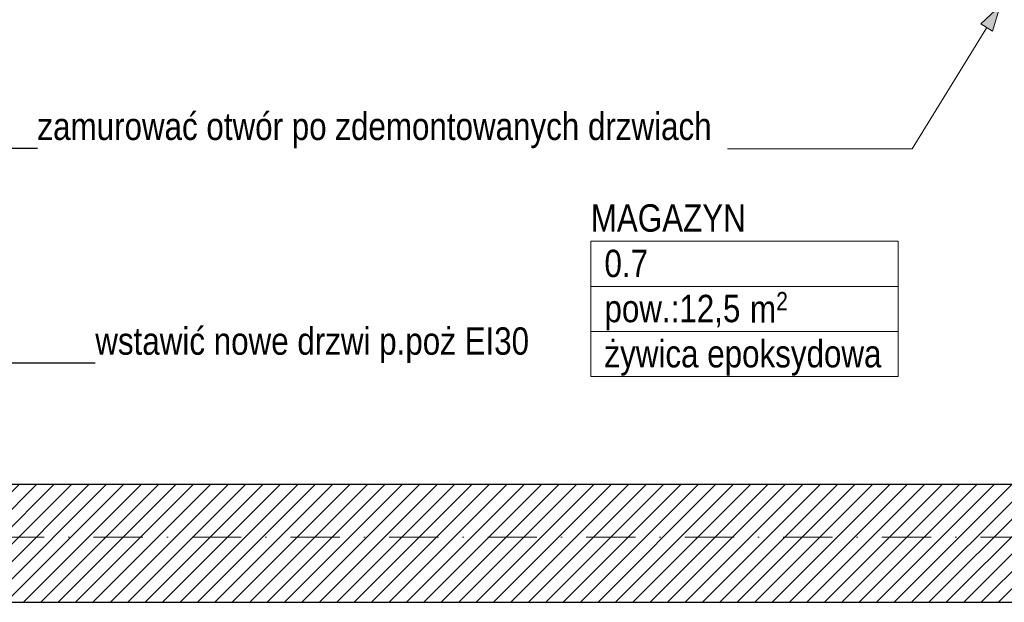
# Model space of a CAD drawing. Header units: millimetres. Extents: x 172139 to 266886, y 95607 to 138225.
# Tile 62 of 71: x 210768 to 214367, y 112968 to 115096. Entities that reach past the tile are written whole.
import ezdxf
from ezdxf.enums import TextEntityAlignment as Align

# ---------------------------------------------------------------- set-up
doc = ezdxf.new("R2010")
doc.units = ezdxf.units.MM
doc.header["$MEASUREMENT"] = 0
doc.linetypes.add('Kropki i Kreski', pattern=[360, 180, -90, 0, -90])
doc.linetypes.add('Wipeout_Contour', pattern=[1000, 0, -1000])
for name, color, linetype in [('Konstrukcja - Siatki mod', 7, 'Continuous'), ('KR_INW', 7, 'Continuous'), ('NAPIS_SODON', 7, 'Continuous'), ('PRZEBUDOWA_POSTAWIENIA_OPISY', 7, 'Continuous'), ('STREFA_NOWE_POM', 7, 'Continuous')]:
    doc.layers.add(name, color=color, linetype=linetype)
doc.layers.add('Konstrukcja - Siatki mod_Nr_pióra__48', color=7, linetype='Continuous', lineweight=15, true_color=0xa80f02)
for name, color, linetype, lineweight in [('KR_INW_Nr_pióra__101', 252, 'Continuous', 5), ('KR_INW_Nr_pióra__27', 7, 'Continuous', 25), ('Metryczki pomieszczeń ArchiCADa_Nr_pióra__1', 7, 'Continuous', 13), ('NAPIS_SODON_Nr_pióra__121', 255, 'Continuous', 0), ('PRZEBUDOWA_POSTAWIENIA_OPISY_Nr_pióra__1', 7, 'Continuous', 13), ('STREFA_NOWE_POM_Nr_pióra__121', 255, 'Continuous', 0)]:
    doc.layers.add(name, color=color, linetype=linetype, lineweight=lineweight)
doc.styles.add('GENERATED_STYLE_1', font='ARIALN.TTF')
doc.styles.add('GENERATED_STYLE_2', font='ARIALN.TTF')
doc.dimstyles.new('GENERATED_STYLE__4', dxfattribs={"dimtxt": 0.18, "dimasz": 91.2, "dimexe": 0.18, "dimexo": 0.0625, "dimgap": 0.09, "dimtad": 0, "dimtih": 1, "dimtoh": 1, "dimdec": 4, "dimzin": 0, "dimdsep": 46, "dimcen": 0.09, "dimadec": 0, "dimazin": 0, "dimtfac": 1, "dimtdec": 4, "dimtmove": 0, "dimatfit": 3, "dimldrblk": 'ARROWHEAD_5', "dimfxl": 0, "dimtolj": 1, "dimtzin": 0, "dimarcsym": 0})

# ---------------------------------------------------------------- blocks, each defined once
blk = doc.blocks.new('MAGAZYN_0.7_7', base_point=(213417, 114121.7))
at = {"layer": 'Metryczki pomieszczeń ArchiCADa_Nr_pióra__1', "linetype": 'Continuous'}
for p, q in [((212855.4, 114286.5), (213978.5, 114286.5)), ((212855.4, 114121.7), (212855.4, 114286.5)), ((213978.5, 114286.5), (213978.5, 114121.7)), ((213978.5, 114121.7), (212855.4, 114121.7)), ((212855.4, 114121.7), (213978.5, 114121.7)), ((212855.4, 113957), (212855.4, 114121.7)), ((213978.5, 114121.7), (213978.5, 113957)), ((213978.5, 113957), (212855.4, 113957)), ((212855.4, 113957), (213978.5, 113957)), ((212855.4, 113792.3), (212855.4, 113957)), ((213978.5, 113957), (213978.5, 113792.3)), ((213978.5, 113792.3), (212855.4, 113792.3))]:
    blk.add_line(p, q, dxfattribs=at)
at = {"layer": 'Metryczki pomieszczeń ArchiCADa_Nr_pióra__1'}
for tag, height, style, p in [('ROOM_NAME', 100, 'GENERATED_STYLE_2', (212855.4, 114421.6)), ('ROOM_NUMBER', 100, 'GENERATED_STYLE_1', (212905.4, 114255.6)), ('DUMMY_386', 66.7, 'GENERATED_STYLE_1', (213533.2, 114101.2)), ('ROOM_AREA', 100, 'GENERATED_STYLE_1', (212905.4, 114090.9)), ('DUMMY_385', 100, 'GENERATED_STYLE_1', (213405.2, 114089.4)), ('basec', 100, 'GENERATED_STYLE_1', (212905.4, 113925.8))]:
    blk.add_attdef(tag, text='', height=height, dxfattribs=dict(at, style=style)).set_placement(p, align=Align.TOP_LEFT)
blk = doc.blocks.new('Strop_2', base_point=(188316, 115154.1))
at = {"layer": 'NAPIS_SODON_Nr_pióra__121', "linetype": 'Continuous', "flags": 128}
blk.add_lwpolyline([(205315.4, 121145.6), (224463.2, 121145.6), (224463.2, 120284.7), (224843.2, 120284.7), (224843.2, 121525.6), (230445.6, 121525.6), (230445.6, 120284.7), (230445.6, 115394.1), (230442.2, 115394.1), (230443.9, 117003.9), (226439, 117009.8), (226379.4, 115221.6), (224893.2, 115252.5), (224893.2, 113397.6), (205242.2, 113397.6)], dxfattribs=at)
blk = doc.blocks.new('Ściana_139', base_point=(216962.4, 113397.6))
at = {"layer": 'KR_INW_Nr_pióra__101', "linetype": 'Continuous'}
h = blk.add_hatch(dxfattribs=at)
h.set_pattern_fill('Cegła_licówka', color=256, style=0, pattern_type=2)
h.set_pattern_definition([(45, (0, 0), (-31.819804, 31.819804), [])])
h.paths.add_polyline_path([(216962.4, 113397.6), (210318.1, 113397.6), (210318.1, 112967.6), (216962.4, 112967.6)])
at = {"layer": 'KR_INW_Nr_pióra__27', "linetype": 'Continuous', "flags": 128}
for points in [[(215750.3, 113397.6), (210318.1, 113397.6)], [(210318.1, 112967.6), (216962.4, 112967.6)]]:
    blk.add_lwpolyline(points, dxfattribs=at)
blk = doc.blocks.new('Linia_1', base_point=(214030.4, 114623.7))
at = {"layer": 'PRZEBUDOWA_POSTAWIENIA_OPISY', "linetype": 'Continuous', "lineweight": 0, "true_color": 0x000000}
blk.add_hatch(color=18, dxfattribs=at).paths.add_polyline_path([(214351.2, 115147.1), (214281.1, 115080.6), (214323.8, 115054.5)])
at = {"layer": 'PRZEBUDOWA_POSTAWIENIA_OPISY_Nr_pióra__1', "linetype": 'Continuous'}
for p, q in [((214351.2, 115147.1), (214281.1, 115080.6)), ((214351.2, 115147.1), (214323.8, 115054.5)), ((214323.8, 115054.5), (214281.1, 115080.6)), ((214030.4, 114623.7), (214302.4, 115067.5))]:
    blk.add_line(p, q, dxfattribs=at)
blk = doc.blocks.new('Linia_2', base_point=(214030.4, 114623.7))
at = {"layer": 'PRZEBUDOWA_POSTAWIENIA_OPISY', "linetype": 'Continuous', "lineweight": 0, "true_color": 0x000000}
blk.add_hatch(color=18, dxfattribs=at).paths.add_polyline_path([(213211.8, 114623.7), (213305.1, 114598.7), (213305.1, 114648.7)])
at = {"layer": 'PRZEBUDOWA_POSTAWIENIA_OPISY_Nr_pióra__1', "linetype": 'Continuous'}
for p, q in [((213211.8, 114623.7), (213305.1, 114648.7)), ((213305.1, 114648.7), (213305.1, 114598.7)), ((213211.8, 114623.7), (213305.1, 114598.7)), ((214030.4, 114623.7), (213305.1, 114623.7))]:
    blk.add_line(p, q, dxfattribs=at)
blk = doc.blocks.new('ARROWHEAD_5')
at = {"color": 0, "linetype": 'Continuous', "lineweight": 0}
blk.add_line((0, 0), (-1, 0), dxfattribs=at)
blk.add_solid([(-1, 0.2679), (0, 0), (-1, -0.2679), (-1, 0.2679)], dxfattribs=at)
blk = doc.blocks.new('Standardowy znacznik siatki_10')
at = {"layer": 'Konstrukcja - Siatki mod_Nr_pióra__48', "linetype": 'Kropki i Kreski'}
blk.add_line((1000, 0), (72912, 0), dxfattribs=at)

msp = doc.modelspace()

# ---------------------------------------------------------------- linework, layer by layer
at = {"layer": 'STREFA_NOWE_POM_Nr_pióra__121', "linetype": 'Continuous', "flags": 128}
msp.add_lwpolyline([(214351, 115146.8), (214176.7, 115146.8), (212299.9, 115146.8), (212299.9, 115147.1), (209976.4, 115147.1), (209095, 115147.1), (209110.2, 113397.6), (209438.1, 113397.6), (210318.1, 113397.6), (215750.3, 113397.6), (215750.3, 115146.8), (215056.7, 115146.8)], close=True, dxfattribs=at)

# ---------------------------------------------------------------- block references
at = {"layer": 'Konstrukcja - Siatki mod', "color": 8, "linetype": 'Continuous', "lineweight": 13, "zscale": 1000}
msp.add_blockref('Standardowy znacznik siatki_10', (177989.3, 113205.9), dxfattribs=at)
at = {"layer": 'KR_INW'}
msp.add_blockref('Ściana_139', (216962.4, 113397.6), dxfattribs=at)
at = {"layer": 'NAPIS_SODON', "color": 255, "linetype": 'Continuous', "lineweight": 0}
msp.add_blockref('Strop_2', (188316, 115154.1), dxfattribs=at)
at = {"layer": 'PRZEBUDOWA_POSTAWIENIA_OPISY', "linetype": 'Continuous'}
for name in ['Linia_1', 'Linia_2']:
    msp.add_blockref(name, (214030.4, 114623.7), dxfattribs=at)
at = {"layer": 'STREFA_NOWE_POM', "linetype": 'Continuous'}
ref = msp.add_blockref('MAGAZYN_0.7_7', (213417, 114121.7), dxfattribs=at)
ref.add_attrib('ROOM_NAME', 'MAGAZYN', dxfattribs={"layer": 'Metryczki pomieszczeń ArchiCADa_Nr_pióra__1', "color": 7, "height": 100, "style": 'GENERATED_STYLE_2'}).set_placement((212855.4, 114421.6), align=Align.TOP_LEFT)
ref.add_attrib('ROOM_NUMBER', '0.7', dxfattribs={"layer": 'Metryczki pomieszczeń ArchiCADa_Nr_pióra__1', "color": 7, "height": 100, "style": 'GENERATED_STYLE_1'}).set_placement((212905.4, 114255.6), align=Align.TOP_LEFT)
ref.add_attrib('ROOM_AREA', 'pow.:12,5', dxfattribs={"layer": 'Metryczki pomieszczeń ArchiCADa_Nr_pióra__1', "color": 7, "height": 100, "style": 'GENERATED_STYLE_1'}).set_placement((212905.4, 114090.9), align=Align.TOP_LEFT)
ref.add_attrib('basec', 'żywica epoksydowa', dxfattribs={"layer": 'Metryczki pomieszczeń ArchiCADa_Nr_pióra__1', "color": 7, "height": 100, "style": 'GENERATED_STYLE_1'}).set_placement((212905.4, 113925.8), align=Align.TOP_LEFT)
ref.add_attrib('DUMMY_385', ' m', dxfattribs={"layer": 'Metryczki pomieszczeń ArchiCADa_Nr_pióra__1', "color": 7, "height": 100, "style": 'GENERATED_STYLE_1'}).set_placement((213405.2, 114089.4), align=Align.TOP_LEFT)
ref.add_attrib('DUMMY_386', '2', dxfattribs={"layer": 'Metryczki pomieszczeń ArchiCADa_Nr_pióra__1', "color": 7, "height": 66.7, "style": 'GENERATED_STYLE_1'}).set_placement((213533.2, 114101.2), align=Align.TOP_LEFT)

# ---------------------------------------------------------------- next in the draw order: wipeouts: each hides what was drawn before it
at = {"linetype": 'Wipeout_Contour', "ltscale": 964438.85535}
msp.add_wipeout([(210797.2, 114824.4), (213353.9, 114824.4), (213353.9, 114587.7), (210797.2, 114587.7)], dxfattribs=at).dxf.layer = 'PRZEBUDOWA_POSTAWIENIA_OPISY_Nr_pióra__1'
at = {"linetype": 'Wipeout_Contour', "ltscale": 962130.030098}
msp.add_wipeout([(211008.7, 114038.2), (212679.8, 114038.2), (212679.8, 113801.5), (211008.7, 113801.5)], dxfattribs=at).dxf.layer = 'PRZEBUDOWA_POSTAWIENIA_OPISY_Nr_pióra__1'

# ---------------------------------------------------------------- next in the draw order: texts
at = {"layer": 'PRZEBUDOWA_POSTAWIENIA_OPISY_Nr_pióra__1', "linetype": 'Continuous', "char_height": 100, "attachment_point": 7, "style": 'GENERATED_STYLE_1'}
for s, insert in [('\\A1;{\\fArial Narrow|b0|i0|c238|p34;zamurować otwór po zdemontowanych drzwiach}', (210833.2, 114626.4)), ('\\A1;{\\fArial Narrow|b0|i0|c238|p34;wstawić nowe drzwi p.poż EI30}', (211044.7, 113841.9))]:
    msp.add_mtext(s, dxfattribs=dict(at, insert=insert))

# ---------------------------------------------------------------- next in the draw order: leaders
at = {"layer": 'PRZEBUDOWA_POSTAWIENIA_OPISY_Nr_pióra__1', "linetype": 'Continuous', "annotation_type": 0, "has_hookline": 1, "hookline_direction": 0}
for points, text_width in [([(209976.4, 115147.1), (210297.2, 114626.4), (210833.1, 114626.4)], 2455.3), ([(210139.1, 113234.7), (210508.7, 113841.9), (211044.6, 113841.9)], 1580.2)]:
    msp.add_leader(points, dimstyle='GENERATED_STYLE__4', dxfattribs=dict(at, text_width=text_width))

doc.saveas('drawing.dxf')
